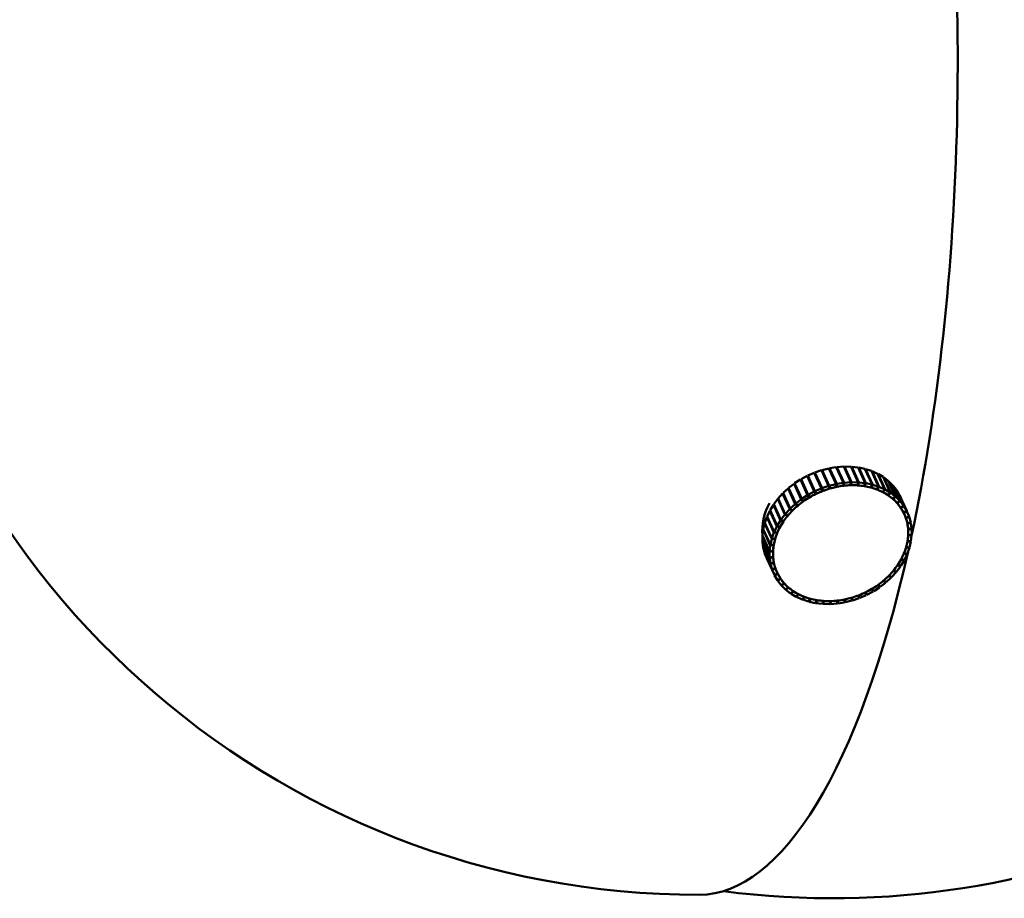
# Model space of a CAD drawing. Header units: millimetres. Extents: x 242 to 3406, y 441 to 2246.
# Tile 10 of 35: x 1279 to 1350, y 735 to 797. Entities that reach past the tile are written whole.
import ezdxf

# ---------------------------------------------------------------- set-up
doc = ezdxf.new("R2010")
doc.units = ezdxf.units.MM
doc.header["$LTSCALE"] = 12
doc.layers.add('Widoczne (ISO)', color=7, linetype='Continuous', lineweight=50)
doc.layers.add('Wymiar (ISO)', color=7, linetype='Continuous', lineweight=18)
doc.styles.add('Tekst notatki (ISO)', font='tahoma.ttf')
doc.dimstyles.new('Domyślne (ISO)', dxfattribs={"dimscale": 12, "dimtxt": 3, "dimasz": 3, "dimexe": 3.175, "dimexo": 0, "dimgap": 0.762, "dimtad": 1, "dimdec": 1, "dimlfac": 0.03937, "dimrnd": 1e-08, "dimzin": 0, "dimdsep": 46, "dimtxsty": 'Tekst notatki (ISO)', "dimblk": 'Filled-1', "dimcen": 0.09, "dimdle": 10, "dimse1": 1, "dimse2": 1, "dimclrd": 256, "dimclre": 256, "dimclrt": 256, "dimadec": 0, "dimazin": 0, "dimtfac": 0.666667, "dimtmove": 0, "dimatfit": 3, "dimfxl": 1, "dimtolj": 1, "dimlwd": 15, "dimlwe": 15, "dimarcsym": 0})

# ---------------------------------------------------------------- blocks, each defined once
blk = doc.blocks.new('Filled-1')
at = {"color": 0}
for p, q in [((0, 0), (-1, 0.25)), ((-1, 0.25), (-1, -0.25)), ((-1, 0), (0, 0)), ((-1, -0.25), (0, 0))]:
    blk.add_line(p, q, dxfattribs=at)
at = {"color": 0, "flags": 128}
blk.add_lwpolyline([(-1, -0.25), (0, 0), (-1, 0.25), (-1, -0.25)], dxfattribs=at)
at = {"color": 0}
blk.add_solid([(-1, -0.25), (0, 0), (-1, 0.25), (-1, -0.25)], dxfattribs=at)
blk = doc.blocks.new('*D9')
at = {"layer": 'Defpoints', "color": 0, "transparency": 16777216}
for p in [(874.846, 1121.447), (1601.495, 1121.447), (1337.495, 734.655)]:
    blk.add_point(p, dxfattribs=at)
at = {"layer": 'Wymiar (ISO)', "lineweight": 15, "transparency": 16777216}
blk.add_line((1601.495, 770.655), (1601.495, 1085.447), dxfattribs=at)
at = {"layer": 'Wymiar (ISO)', "lineweight": 15, "transparency": 16777216, "xscale": 36, "yscale": 36, "zscale": 36}
for p, rotation in [((1601.495, 1121.447), 90), ((1601.495, 734.655), 270)]:
    blk.add_blockref('Filled-1', p, dxfattribs=dict(at, rotation=rotation))
at = {"layer": 'Wymiar (ISO)', "lineweight": 18, "transparency": 16777216, "insert": (1493.957, 840.904), "char_height": 36, "attachment_point": 1, "rotation": 90, "style": 'Tekst notatki (ISO)'}
blk.add_mtext('\\A1;15.2\\P387 mm', dxfattribs=at)
blk = doc.blocks.new('*D10')
at = {"layer": 'Defpoints', "color": 0, "transparency": 16777216}
for p in [(874.846, 1271.447), (1601.495, 1271.447), (1337.495, 734.655)]:
    blk.add_point(p, dxfattribs=at)
at = {"layer": 'Wymiar (ISO)', "lineweight": 15, "transparency": 16777216}
for p, q in [((1601.495, 1271.447), (1601.495, 1499.376)), ((1601.495, 770.655), (1601.495, 1235.447))]:
    blk.add_line(p, q, dxfattribs=at)
at = {"layer": 'Wymiar (ISO)', "lineweight": 15, "transparency": 16777216, "xscale": 36, "yscale": 36, "zscale": 36}
for p, rotation in [((1601.495, 1271.447), 90), ((1601.495, 734.655), 270)]:
    blk.add_blockref('Filled-1', p, dxfattribs=dict(at, rotation=rotation))
at = {"layer": 'Wymiar (ISO)', "lineweight": 18, "transparency": 16777216, "insert": (1494.102, 1316.591), "char_height": 36, "attachment_point": 1, "rotation": 90, "style": 'Tekst notatki (ISO)'}
blk.add_mtext('\\A1;21.1\\P537 mm', dxfattribs=at)
blk = doc.blocks.new('*D11')
at = {"layer": 'Defpoints', "color": 0, "transparency": 16777216}
for p in [(874.846, 1571.447), (1601.495, 1571.447), (1337.495, 734.655)]:
    blk.add_point(p, dxfattribs=at)
at = {"layer": 'Wymiar (ISO)', "lineweight": 15, "transparency": 16777216}
for p, q in [((1601.495, 1571.447), (1601.495, 1800.585)), ((1601.495, 770.655), (1601.495, 1535.447))]:
    blk.add_line(p, q, dxfattribs=at)
at = {"layer": 'Wymiar (ISO)', "lineweight": 15, "transparency": 16777216, "xscale": 36, "yscale": 36, "zscale": 36}
for p, rotation in [((1601.495, 1571.447), 90), ((1601.495, 734.655), 270)]:
    blk.add_blockref('Filled-1', p, dxfattribs=dict(at, rotation=rotation))
at = {"layer": 'Wymiar (ISO)', "lineweight": 18, "transparency": 16777216, "insert": (1493.957, 1616.591), "char_height": 36, "attachment_point": 1, "rotation": 90, "style": 'Tekst notatki (ISO)'}
blk.add_mtext('\\A1;32.9\\P837 mm', dxfattribs=at)
blk = doc.blocks.new('*D12')
at = {"layer": 'Defpoints', "color": 0, "transparency": 16777216}
for p in [(874.846, 2020.947), (1601.495, 2020.947), (1337.495, 734.655)]:
    blk.add_point(p, dxfattribs=at)
at = {"layer": 'Wymiar (ISO)', "lineweight": 15, "transparency": 16777216}
blk.add_line((1601.495, 770.655), (1601.495, 1984.947), dxfattribs=at)
at = {"layer": 'Wymiar (ISO)', "lineweight": 15, "transparency": 16777216, "xscale": 36, "yscale": 36, "zscale": 36}
for p, rotation in [((1601.495, 2020.947), 90), ((1601.495, 734.655), 270)]:
    blk.add_blockref('Filled-1', p, dxfattribs=dict(at, rotation=rotation))
at = {"layer": 'Wymiar (ISO)', "lineweight": 18, "transparency": 16777216, "insert": (1493.981, 1919.533), "char_height": 36, "attachment_point": 1, "rotation": 90, "style": 'Tekst notatki (ISO)'}
blk.add_mtext('\\A1;50.6\\P1286 mm', dxfattribs=at)

msp = doc.modelspace()

# ---------------------------------------------------------------- linework, layer by layer
at = {"layer": 'Widoczne (ISO)'}
for p, q in [((1336.19, 765.067), (1335.732, 764.868)), ((1336.702, 763.946), (1336.19, 765.067)), ((1336.709, 765.245), (1336.237, 765.085)), ((1336.237, 765.085), (1336.749, 763.964)), ((1336.289, 764.894), (1336.237, 765.085)), ((1337.221, 764.124), (1336.709, 765.245)), ((1337.237, 765.379), (1336.757, 765.259)), ((1336.757, 765.259), (1337.269, 764.138)), ((1336.78, 765.09), (1336.757, 765.259)), ((1337.749, 764.258), (1337.237, 765.379)), ((1337.769, 765.466), (1337.286, 765.389)), ((1337.286, 765.389), (1337.797, 764.268)), ((1337.287, 765.27), (1337.286, 765.389)), ((1338.281, 764.345), (1337.769, 765.466)), ((1337.807, 765.382), (1337.818, 765.472)), ((1338.299, 765.506), (1337.818, 765.472)), ((1337.818, 765.472), (1338.329, 764.35)), ((1338.81, 764.385), (1338.299, 765.506)), ((1338.33, 765.437), (1338.347, 765.507)), ((1338.347, 765.507), (1338.858, 764.386)), ((1338.82, 765.499), (1338.347, 765.507)), ((1339.332, 764.377), (1338.82, 765.499)), ((1338.847, 765.439), (1338.867, 765.495)), ((1338.867, 765.495), (1339.379, 764.374)), ((1339.328, 765.443), (1338.867, 765.495)), ((1339.84, 764.322), (1339.328, 765.443)), ((1339.352, 765.391), (1339.373, 765.436)), ((1339.373, 765.436), (1339.885, 764.315)), ((1339.817, 765.341), (1339.373, 765.436)), ((1340.328, 764.22), (1339.817, 765.341)), ((1339.838, 765.294), (1339.86, 765.33)), ((1339.86, 765.33), (1340.372, 764.208)), ((1340.28, 765.193), (1339.86, 765.33)), ((1340.792, 764.072), (1340.28, 765.193)), ((1340.3, 765.15), (1340.321, 765.177)), ((1340.321, 765.177), (1340.833, 764.056)), ((1340.715, 765.001), (1340.321, 765.177)), ((1341.226, 763.88), (1340.715, 765.001)), ((1340.733, 764.96), (1340.753, 764.981)), ((1340.753, 764.981), (1341.264, 763.86)), ((1341.114, 764.767), (1340.753, 764.981)), ((1334.746, 764.285), (1334.357, 763.984)), ((1334.844, 764.189), (1334.746, 764.285)), ((1335.258, 763.164), (1334.746, 764.285)), ((1335.203, 764.584), (1334.787, 764.314)), ((1334.787, 764.314), (1335.299, 763.193)), ((1335.326, 764.428), (1335.203, 764.584)), ((1335.715, 763.463), (1335.203, 764.584)), ((1335.687, 764.846), (1335.247, 764.61)), ((1335.247, 764.61), (1335.758, 763.489)), ((1335.838, 763.306), (1335.326, 764.428)), ((1335.787, 764.676), (1335.687, 764.846)), ((1336.198, 763.725), (1335.687, 764.846)), ((1335.732, 764.868), (1336.244, 763.747)), ((1335.808, 764.686), (1335.732, 764.868)), ((1336.298, 763.555), (1335.787, 764.676)), ((1335.808, 764.686), (1336.32, 763.565)), ((1336.289, 764.894), (1336.801, 763.773)), ((1337.269, 764.138), (1337.749, 764.258)), ((1337.776, 764.059), (1337.749, 764.258)), ((1337.797, 764.268), (1338.281, 764.345)), ((1337.799, 764.064), (1337.797, 764.268)), ((1338.283, 764.141), (1338.281, 764.345)), ((1338.306, 764.144), (1338.329, 764.35)), ((1338.329, 764.35), (1338.81, 764.385)), ((1338.787, 764.179), (1338.81, 764.385)), ((1338.81, 764.179), (1338.858, 764.386)), ((1338.858, 764.386), (1339.332, 764.377)), ((1339.284, 764.17), (1339.332, 764.377)), ((1339.306, 764.169), (1339.379, 764.374)), ((1339.379, 764.374), (1339.84, 764.322)), ((1339.767, 764.117), (1339.84, 764.322)), ((1339.789, 764.113), (1339.885, 764.315)), ((1339.885, 764.315), (1340.328, 764.22)), ((1341.626, 763.645), (1341.114, 764.767)), ((1341.132, 764.728), (1341.149, 764.743)), ((1341.149, 764.743), (1341.661, 763.622)), ((1341.475, 764.493), (1341.149, 764.743)), ((1341.987, 763.371), (1341.475, 764.493)), ((1341.492, 764.455), (1341.506, 764.466)), ((1341.506, 764.466), (1342.018, 763.345)), ((1341.793, 764.182), (1341.506, 764.466)), ((1333.929, 763.588), (1333.609, 763.234)), ((1333.997, 763.547), (1333.929, 763.588)), ((1334.441, 762.467), (1333.929, 763.588)), ((1334.32, 763.952), (1333.963, 763.622)), ((1333.963, 763.622), (1334.475, 762.501)), ((1334.4, 763.89), (1334.32, 763.952)), ((1334.832, 762.831), (1334.32, 763.952)), ((1334.357, 763.984), (1334.869, 762.862)), ((1335.758, 763.489), (1336.198, 763.725)), ((1336.078, 763.437), (1336.298, 763.555)), ((1336.298, 763.555), (1336.198, 763.725)), ((1336.244, 763.747), (1336.702, 763.946)), ((1336.32, 763.565), (1336.244, 763.747)), ((1336.32, 763.565), (1336.549, 763.665)), ((1336.549, 763.665), (1336.779, 763.764)), ((1336.779, 763.764), (1336.702, 763.946)), ((1336.749, 763.964), (1337.221, 764.124)), ((1336.801, 763.773), (1336.749, 763.964)), ((1336.801, 763.773), (1337.037, 763.853)), ((1337.037, 763.853), (1337.273, 763.933)), ((1337.273, 763.933), (1337.221, 764.124)), ((1337.234, 764.075), (1337.296, 763.94)), ((1337.296, 763.94), (1337.269, 764.138)), ((1337.296, 763.94), (1337.536, 764)), ((1337.536, 764), (1337.776, 764.059)), ((1337.765, 764.139), (1337.799, 764.064)), ((1337.799, 764.064), (1338.041, 764.103)), ((1338.041, 764.103), (1338.283, 764.141)), ((1338.282, 764.196), (1338.306, 764.144)), ((1338.306, 764.144), (1338.546, 764.161)), ((1338.546, 764.161), (1338.787, 764.179)), ((1338.792, 764.219), (1338.81, 764.179)), ((1338.81, 764.179), (1339.047, 764.175)), ((1339.047, 764.175), (1339.284, 764.17)), ((1339.291, 764.202), (1339.306, 764.169)), ((1339.306, 764.169), (1339.536, 764.143)), ((1339.536, 764.143), (1339.767, 764.117)), ((1339.776, 764.142), (1339.789, 764.113)), ((1339.789, 764.113), (1340.01, 764.066)), ((1340.01, 764.066), (1340.232, 764.018)), ((1340.232, 764.018), (1340.328, 764.22)), ((1340.241, 764.038), (1340.253, 764.013)), ((1340.253, 764.013), (1340.372, 764.208)), ((1340.253, 764.013), (1340.463, 763.945)), ((1340.372, 764.208), (1340.792, 764.072)), ((1340.463, 763.945), (1340.673, 763.876)), ((1340.673, 763.876), (1340.792, 764.072)), ((1340.682, 763.892), (1340.693, 763.869)), ((1340.693, 763.869), (1340.833, 764.056)), ((1340.693, 763.869), (1340.889, 763.781)), ((1340.833, 764.056), (1341.226, 763.88)), ((1340.889, 763.781), (1341.086, 763.692)), ((1341.086, 763.692), (1341.226, 763.88)), ((1341.094, 763.704), (1341.104, 763.683)), ((1341.104, 763.683), (1341.264, 763.86)), ((1341.104, 763.683), (1341.285, 763.576)), ((1341.264, 763.86), (1341.626, 763.645)), ((1341.285, 763.576), (1341.466, 763.468)), ((1341.466, 763.468), (1341.626, 763.645)), ((1341.482, 763.457), (1341.661, 763.622)), ((1341.661, 763.622), (1341.987, 763.371)), ((1342.305, 763.061), (1341.793, 764.182)), ((1341.81, 764.146), (1341.82, 764.152)), ((1341.82, 764.152), (1342.331, 763.031)), ((1342.065, 763.839), (1341.82, 764.152)), ((1342.576, 762.717), (1342.065, 763.839)), ((1342.081, 763.803), (1342.087, 763.806)), ((1342.087, 763.806), (1342.599, 762.684)), ((1342.287, 763.466), (1342.087, 763.806)), ((1333.578, 763.197), (1333.297, 762.823)), ((1333.637, 763.171), (1333.578, 763.197)), ((1334.09, 762.076), (1333.578, 763.197)), ((1333.609, 763.234), (1334.12, 762.113)), ((1334.869, 762.862), (1335.258, 763.164)), ((1335.013, 762.721), (1334.869, 762.862)), ((1335.013, 762.721), (1335.207, 762.871)), ((1335.207, 762.871), (1335.402, 763.022)), ((1335.402, 763.022), (1335.258, 763.164)), ((1335.299, 763.193), (1335.715, 763.463)), ((1335.421, 763.036), (1335.299, 763.193)), ((1335.402, 763.022), (1335.359, 763.115)), ((1335.421, 763.036), (1335.629, 763.171)), ((1335.629, 763.171), (1335.838, 763.306)), ((1335.838, 763.306), (1335.715, 763.463)), ((1335.858, 763.319), (1335.758, 763.489)), ((1335.858, 763.319), (1336.078, 763.437)), ((1341.473, 763.477), (1341.482, 763.457)), ((1341.482, 763.457), (1341.645, 763.332)), ((1341.645, 763.332), (1341.808, 763.207)), ((1341.808, 763.207), (1341.987, 763.371)), ((1341.815, 763.212), (1341.823, 763.194)), ((1341.823, 763.194), (1342.018, 763.345)), ((1341.823, 763.194), (1341.967, 763.052)), ((1341.967, 763.052), (1342.11, 762.91)), ((1342.018, 763.345), (1342.305, 763.061)), ((1342.11, 762.91), (1342.305, 763.061)), ((1342.115, 762.914), (1342.123, 762.896)), ((1342.123, 762.896), (1342.331, 763.031)), ((1342.123, 762.896), (1342.246, 762.739)), ((1342.799, 762.344), (1342.287, 763.466)), ((1342.303, 763.43), (1342.305, 763.43)), ((1342.305, 763.43), (1342.816, 762.309)), ((1342.331, 763.031), (1342.576, 762.717)), ((1333.011, 762.353), (1332.818, 761.95)), ((1333.055, 762.344), (1333.011, 762.353)), ((1333.523, 761.232), (1333.011, 762.353)), ((1333.271, 762.784), (1333.033, 762.393)), ((1333.033, 762.393), (1333.544, 761.272)), ((1333.322, 762.768), (1333.271, 762.784)), ((1333.783, 761.663), (1333.271, 762.784)), ((1333.297, 762.823), (1333.809, 761.701)), ((1334.12, 762.113), (1334.441, 762.467)), ((1334.301, 762.005), (1334.461, 762.182)), ((1334.622, 762.359), (1334.441, 762.467)), ((1334.461, 762.182), (1334.622, 762.359)), ((1334.475, 762.501), (1334.832, 762.831)), ((1334.638, 762.376), (1334.475, 762.501)), ((1334.622, 762.359), (1334.601, 762.404)), ((1334.638, 762.376), (1334.816, 762.541)), ((1334.816, 762.541), (1334.995, 762.705)), ((1334.995, 762.705), (1334.832, 762.831)), ((1334.995, 762.705), (1334.967, 762.765)), ((1342.246, 762.739), (1342.368, 762.582)), ((1342.368, 762.582), (1342.576, 762.717)), ((1342.371, 762.584), (1342.379, 762.566)), ((1342.379, 762.566), (1342.599, 762.684)), ((1342.379, 762.566), (1342.479, 762.396)), ((1342.479, 762.396), (1342.579, 762.226)), ((1342.627, 762.111), (1342.56, 762.258)), ((1342.579, 762.226), (1342.799, 762.344)), ((1342.579, 762.227), (1342.587, 762.209)), ((1342.587, 762.209), (1342.816, 762.309)), ((1342.587, 762.209), (1342.664, 762.028)), ((1342.599, 762.684), (1342.799, 762.344)), ((1342.816, 762.309), (1342.969, 761.946)), ((1332.643, 761.457), (1332.546, 761.043)), ((1332.674, 761.457), (1332.643, 761.457)), ((1333.154, 760.336), (1332.643, 761.457)), ((1332.801, 761.909), (1332.655, 761.499)), ((1332.655, 761.499), (1333.167, 760.377)), ((1332.838, 761.905), (1332.801, 761.909)), ((1333.313, 760.788), (1332.801, 761.909)), ((1332.818, 761.95), (1333.33, 760.829)), ((1333.544, 761.272), (1333.783, 761.663)), ((1333.993, 761.595), (1333.783, 761.663)), ((1333.809, 761.701), (1334.09, 762.076)), ((1334.006, 761.613), (1333.809, 761.701)), ((1333.874, 761.399), (1333.993, 761.595)), ((1333.993, 761.595), (1333.979, 761.625)), ((1334.006, 761.613), (1334.146, 761.8)), ((1334.287, 761.988), (1334.09, 762.076)), ((1334.301, 762.005), (1334.12, 762.113)), ((1334.146, 761.8), (1334.287, 761.988)), ((1334.287, 761.988), (1334.27, 762.024)), ((1342.664, 762.028), (1342.74, 761.846)), ((1342.74, 761.846), (1342.708, 761.917)), ((1342.717, 761.894), (1342.746, 761.829)), ((1342.74, 761.846), (1342.969, 761.946)), ((1342.746, 761.829), (1342.982, 761.909)), ((1342.746, 761.829), (1342.798, 761.638)), ((1342.798, 761.638), (1342.85, 761.447)), ((1342.85, 761.447), (1342.839, 761.473)), ((1342.843, 761.453), (1342.854, 761.428)), ((1342.85, 761.447), (1343.086, 761.527)), ((1342.854, 761.428), (1343.094, 761.488)), ((1342.966, 761.945), (1342.982, 761.909)), ((1342.982, 761.909), (1343.086, 761.527)), ((1343.078, 761.524), (1343.094, 761.488)), ((1343.094, 761.488), (1343.149, 761.091)), ((1332.539, 761.002), (1332.492, 760.589)), ((1332.564, 761.004), (1332.539, 761.002)), ((1333.05, 759.88), (1332.539, 761.002)), ((1332.546, 761.043), (1333.058, 759.922)), ((1333.167, 760.377), (1333.313, 760.788)), ((1333.543, 760.762), (1333.313, 760.788)), ((1333.33, 760.829), (1333.523, 761.232)), ((1333.551, 760.782), (1333.33, 760.829)), ((1333.47, 760.557), (1333.543, 760.762)), ((1333.744, 761.185), (1333.523, 761.232)), ((1333.543, 760.762), (1333.532, 760.786)), ((1333.755, 761.204), (1333.544, 761.272)), ((1333.551, 760.782), (1333.648, 760.983)), ((1333.648, 760.983), (1333.744, 761.185)), ((1333.744, 761.185), (1333.732, 761.211)), ((1333.755, 761.204), (1333.874, 761.399)), ((1342.854, 761.428), (1342.881, 761.23)), ((1342.881, 761.23), (1342.909, 761.032)), ((1342.909, 761.032), (1342.901, 761.048)), ((1342.903, 761.028), (1342.91, 761.012)), ((1342.909, 761.032), (1343.149, 761.091)), ((1342.91, 761.012), (1343.152, 761.051)), ((1342.91, 761.012), (1342.912, 760.809)), ((1342.912, 760.809), (1342.914, 760.606)), ((1343.135, 761.088), (1343.152, 761.051)), ((1343.152, 761.051), (1343.155, 760.644)), ((1332.509, 760.551), (1332.49, 760.548)), ((1332.49, 760.548), (1332.493, 760.141)), ((1333.001, 759.427), (1332.49, 760.548)), ((1332.492, 760.589), (1333.004, 759.468)), ((1332.493, 760.141), (1333.005, 759.02)), ((1332.51, 760.104), (1332.496, 760.101)), ((1332.496, 760.101), (1332.551, 759.704)), ((1333.008, 758.98), (1332.496, 760.101)), ((1333.058, 759.922), (1333.154, 760.336)), ((1333.391, 760.332), (1333.154, 760.336)), ((1333.397, 760.351), (1333.167, 760.377)), ((1333.294, 759.918), (1333.343, 760.125)), ((1333.343, 760.125), (1333.391, 760.332)), ((1333.391, 760.332), (1333.381, 760.353)), ((1333.397, 760.351), (1333.47, 760.557)), ((1342.862, 760.153), (1342.814, 759.946)), ((1342.858, 760.163), (1342.862, 760.153)), ((1342.866, 760.173), (1342.861, 760.183)), ((1342.862, 760.153), (1343.099, 760.149)), ((1342.889, 760.38), (1342.866, 760.173)), ((1342.866, 760.173), (1343.106, 760.19)), ((1342.913, 760.586), (1342.889, 760.38)), ((1342.907, 760.598), (1342.913, 760.586)), ((1342.914, 760.606), (1342.908, 760.617)), ((1342.913, 760.586), (1343.153, 760.603)), ((1342.914, 760.606), (1343.155, 760.644)), ((1343.099, 760.149), (1343.002, 759.735)), ((1343.081, 760.189), (1343.099, 760.149)), ((1343.153, 760.603), (1343.106, 760.19)), ((1343.136, 760.641), (1343.153, 760.603)), ((1332.551, 759.704), (1333.062, 758.583)), ((1332.567, 759.668), (1332.559, 759.665)), ((1332.559, 759.665), (1332.663, 759.284)), ((1333.07, 758.544), (1332.559, 759.665)), ((1333.243, 759.465), (1333.001, 759.427)), ((1333.005, 759.02), (1333.001, 759.427)), ((1333.004, 759.468), (1333.05, 759.88)), ((1333.244, 759.485), (1333.004, 759.468)), ((1333.291, 759.898), (1333.05, 759.88)), ((1333.294, 759.918), (1333.058, 759.922)), ((1333.243, 759.465), (1333.234, 759.484)), ((1333.245, 759.262), (1333.243, 759.465)), ((1333.244, 759.485), (1333.268, 759.691)), ((1333.268, 759.691), (1333.291, 759.898)), ((1333.291, 759.898), (1333.282, 759.918)), ((1342.687, 759.514), (1342.614, 759.309)), ((1342.76, 759.72), (1342.687, 759.514)), ((1342.756, 759.727), (1342.76, 759.72)), ((1342.76, 759.72), (1342.99, 759.693)), ((1342.766, 759.739), (1342.762, 759.747)), ((1342.814, 759.946), (1342.766, 759.739)), ((1342.766, 759.739), (1343.002, 759.735)), ((1342.99, 759.693), (1342.844, 759.283)), ((1342.971, 759.736), (1342.99, 759.693)), ((1332.663, 759.284), (1333.174, 758.162)), ((1332.679, 759.248), (1332.676, 759.246)), ((1332.676, 759.246), (1332.829, 758.883)), ((1333.187, 758.125), (1332.676, 759.246)), ((1332.829, 758.883), (1333.34, 757.762)), ((1333.247, 759.059), (1333.005, 759.02)), ((1333.248, 759.039), (1333.008, 758.98)), ((1333.062, 758.583), (1333.008, 758.98)), ((1333.302, 758.643), (1333.062, 758.583)), ((1333.306, 758.624), (1333.07, 758.544)), ((1333.248, 759.039), (1333.24, 759.058)), ((1333.247, 759.059), (1333.245, 759.262)), ((1333.275, 758.841), (1333.248, 759.039)), ((1333.302, 758.643), (1333.275, 758.841)), ((1333.306, 758.624), (1333.298, 758.642)), ((1333.358, 758.433), (1333.306, 758.624)), ((1342.283, 758.672), (1342.164, 758.476)), ((1342.402, 758.867), (1342.283, 758.672)), ((1342.612, 758.799), (1342.374, 758.408)), ((1342.399, 758.873), (1342.402, 758.867)), ((1342.402, 758.867), (1342.612, 758.799)), ((1342.413, 758.886), (1342.41, 758.892)), ((1342.509, 759.088), (1342.413, 758.886)), ((1342.413, 758.886), (1342.634, 758.839)), ((1342.606, 759.289), (1342.509, 759.088)), ((1342.59, 758.848), (1342.612, 758.799)), ((1342.603, 759.296), (1342.606, 759.289)), ((1342.606, 759.289), (1342.827, 759.242)), ((1342.614, 759.309), (1342.611, 759.316)), ((1342.614, 759.309), (1342.844, 759.283)), ((1342.827, 759.242), (1342.634, 758.839)), ((1342.807, 759.287), (1342.827, 759.242)), ((1333.174, 758.162), (1333.07, 758.544)), ((1333.41, 758.242), (1333.174, 758.162)), ((1333.417, 758.224), (1333.187, 758.125)), ((1333.34, 757.762), (1333.187, 758.125)), ((1333.41, 758.242), (1333.358, 758.433)), ((1333.417, 758.224), (1333.409, 758.242)), ((1333.493, 758.043), (1333.417, 758.224)), ((1333.57, 757.861), (1333.493, 758.043)), ((1333.53, 757.959), (1333.511, 758.001)), ((1341.856, 758.066), (1341.695, 757.889)), ((1342.036, 757.958), (1341.716, 757.604)), ((1341.853, 758.071), (1341.856, 758.066)), ((1341.856, 758.066), (1342.036, 757.958)), ((1341.87, 758.083), (1341.868, 758.088)), ((1342.011, 758.27), (1341.87, 758.083)), ((1341.87, 758.083), (1342.067, 757.995)), ((1342.008, 758.021), (1342.036, 757.958)), ((1342.151, 758.458), (1342.011, 758.27)), ((1342.348, 758.369), (1342.067, 757.995)), ((1342.149, 758.463), (1342.151, 758.458)), ((1342.151, 758.458), (1342.348, 758.369)), ((1342.164, 758.476), (1342.161, 758.482)), ((1342.164, 758.476), (1342.374, 758.408)), ((1342.323, 758.425), (1342.348, 758.369)), ((1333.57, 757.861), (1333.34, 757.762)), ((1333.358, 757.727), (1333.342, 757.762)), ((1333.578, 757.845), (1333.358, 757.727)), ((1333.558, 757.386), (1333.358, 757.727)), ((1333.778, 757.504), (1333.558, 757.386)), ((1333.578, 757.845), (1333.56, 757.883)), ((1333.58, 757.354), (1333.564, 757.39)), ((1333.678, 757.674), (1333.578, 757.845)), ((1333.789, 757.489), (1333.58, 757.354)), ((1333.825, 757.04), (1333.58, 757.354)), ((1333.778, 757.504), (1333.678, 757.674)), ((1333.762, 757.54), (1333.778, 757.504)), ((1333.789, 757.489), (1333.773, 757.523)), ((1333.911, 757.332), (1333.789, 757.489)), ((1334.034, 757.175), (1333.911, 757.332)), ((1341.144, 757.35), (1340.95, 757.199)), ((1341.142, 757.355), (1341.144, 757.35)), ((1341.144, 757.35), (1341.288, 757.209)), ((1341.162, 757.366), (1341.16, 757.37)), ((1341.34, 757.53), (1341.162, 757.366)), ((1341.162, 757.366), (1341.325, 757.24)), ((1341.245, 757.302), (1341.288, 757.209)), ((1341.682, 757.57), (1341.325, 757.24)), ((1341.519, 757.695), (1341.34, 757.53)), ((1341.516, 757.7), (1341.519, 757.695)), ((1341.519, 757.695), (1341.682, 757.57)), ((1341.535, 757.712), (1341.533, 757.717)), ((1341.695, 757.889), (1341.535, 757.712)), ((1341.535, 757.712), (1341.716, 757.604)), ((1341.648, 757.645), (1341.682, 757.57)), ((1334.034, 757.175), (1333.825, 757.04)), ((1333.852, 757.01), (1333.835, 757.046)), ((1334.046, 757.161), (1333.852, 757.01)), ((1334.139, 756.726), (1333.852, 757.01)), ((1334.025, 757.194), (1334.034, 757.175)), ((1334.046, 757.161), (1334.038, 757.18)), ((1334.19, 757.019), (1334.046, 757.161)), ((1334.334, 756.877), (1334.139, 756.726)), ((1334.17, 756.699), (1334.153, 756.737)), ((1334.348, 756.864), (1334.17, 756.699)), ((1334.496, 756.449), (1334.17, 756.699)), ((1334.334, 756.877), (1334.19, 757.019)), ((1334.327, 756.891), (1334.334, 756.877)), ((1334.348, 756.864), (1334.342, 756.878)), ((1334.511, 756.739), (1334.348, 756.864)), ((1334.675, 756.614), (1334.496, 756.449)), ((1334.675, 756.614), (1334.511, 756.739)), ((1334.691, 756.603), (1334.531, 756.426)), ((1334.67, 756.624), (1334.675, 756.614)), ((1334.691, 756.603), (1334.686, 756.613)), ((1334.872, 756.495), (1334.691, 756.603)), ((1339.858, 756.516), (1339.856, 756.521)), ((1340.078, 756.634), (1339.858, 756.516)), ((1339.858, 756.516), (1339.958, 756.346)), ((1340.398, 756.582), (1339.958, 756.346)), ((1340.298, 756.752), (1340.078, 756.634)), ((1340.296, 756.757), (1340.298, 756.752)), ((1340.298, 756.752), (1340.398, 756.582)), ((1340.314, 756.767), (1340.398, 756.582)), ((1340.319, 756.765), (1340.317, 756.769)), ((1340.527, 756.9), (1340.319, 756.765)), ((1340.319, 756.765), (1340.442, 756.608)), ((1340.858, 756.878), (1340.442, 756.608)), ((1340.736, 757.035), (1340.527, 756.9)), ((1340.734, 757.039), (1340.736, 757.035)), ((1340.736, 757.035), (1340.858, 756.878)), ((1340.755, 757.049), (1340.753, 757.053)), ((1340.95, 757.199), (1340.755, 757.049)), ((1340.755, 757.049), (1340.899, 756.907)), ((1340.801, 757.003), (1340.858, 756.878)), ((1341.288, 757.209), (1340.899, 756.907)), ((1334.531, 756.426), (1334.513, 756.465)), ((1334.893, 756.211), (1334.531, 756.426)), ((1335.053, 756.388), (1334.872, 756.495)), ((1335.053, 756.388), (1334.893, 756.211)), ((1334.93, 756.191), (1334.912, 756.232)), ((1335.071, 756.378), (1334.93, 756.191)), ((1335.324, 756.015), (1334.93, 756.191)), ((1335.049, 756.396), (1335.053, 756.388)), ((1335.071, 756.378), (1335.067, 756.387)), ((1335.268, 756.29), (1335.071, 756.378)), ((1335.464, 756.202), (1335.268, 756.29)), ((1335.464, 756.202), (1335.324, 756.015)), ((1335.365, 755.999), (1335.345, 756.043)), ((1335.484, 756.194), (1335.365, 755.999)), ((1335.785, 755.863), (1335.365, 755.999)), ((1335.461, 756.209), (1335.464, 756.202)), ((1335.484, 756.194), (1335.48, 756.202)), ((1335.694, 756.126), (1335.484, 756.194)), ((1335.904, 756.058), (1335.694, 756.126)), ((1335.904, 756.058), (1335.785, 755.863)), ((1335.828, 755.851), (1335.807, 755.898)), ((1335.925, 756.052), (1335.828, 755.851)), ((1336.272, 755.756), (1335.828, 755.851)), ((1335.901, 756.065), (1335.904, 756.058)), ((1335.925, 756.052), (1335.922, 756.059)), ((1336.147, 756.005), (1335.925, 756.052)), ((1336.368, 755.958), (1336.147, 756.005)), ((1336.368, 755.958), (1336.272, 755.756)), ((1336.39, 755.954), (1336.317, 755.749)), ((1336.365, 755.964), (1336.368, 755.958)), ((1336.39, 755.954), (1336.387, 755.96)), ((1336.62, 755.928), (1336.39, 755.954)), ((1336.851, 755.902), (1336.62, 755.928)), ((1336.851, 755.902), (1336.778, 755.697)), ((1336.873, 755.901), (1336.825, 755.694)), ((1336.848, 755.907), (1336.851, 755.902)), ((1336.873, 755.901), (1336.871, 755.906)), ((1337.11, 755.896), (1336.873, 755.901)), ((1337.347, 755.892), (1337.11, 755.896)), ((1337.347, 755.892), (1337.298, 755.685)), ((1337.344, 755.897), (1337.347, 755.892)), ((1337.37, 755.892), (1337.346, 755.686)), ((1337.37, 755.892), (1337.367, 755.897)), ((1337.61, 755.909), (1337.37, 755.892)), ((1337.851, 755.927), (1337.61, 755.909)), ((1337.851, 755.927), (1337.827, 755.72)), ((1337.876, 755.726), (1337.838, 755.81)), ((1337.849, 755.932), (1337.851, 755.927)), ((1337.874, 755.929), (1337.872, 755.934)), ((1338.116, 755.968), (1337.874, 755.929)), ((1337.874, 755.929), (1337.876, 755.726)), ((1338.357, 756.007), (1338.116, 755.968)), ((1338.355, 756.011), (1338.357, 756.007)), ((1338.357, 756.007), (1338.359, 755.803)), ((1338.408, 755.813), (1338.358, 755.922)), ((1338.381, 756.011), (1338.378, 756.016)), ((1338.621, 756.071), (1338.381, 756.011)), ((1338.381, 756.011), (1338.408, 755.813)), ((1338.888, 755.933), (1338.408, 755.813)), ((1338.861, 756.131), (1338.621, 756.071)), ((1338.859, 756.135), (1338.861, 756.131)), ((1338.861, 756.131), (1338.888, 755.933)), ((1338.936, 755.947), (1338.865, 756.103)), ((1338.884, 756.138), (1338.882, 756.142)), ((1339.12, 756.218), (1338.884, 756.138)), ((1338.884, 756.138), (1338.936, 755.947)), ((1339.408, 756.107), (1338.936, 755.947)), ((1339.356, 756.298), (1339.12, 756.218)), ((1339.354, 756.302), (1339.356, 756.298)), ((1339.356, 756.298), (1339.408, 756.107)), ((1339.455, 756.125), (1339.371, 756.309)), ((1339.378, 756.307), (1339.376, 756.311)), ((1339.608, 756.406), (1339.378, 756.307)), ((1339.378, 756.307), (1339.455, 756.125)), ((1339.913, 756.324), (1339.455, 756.125)), ((1339.837, 756.506), (1339.608, 756.406)), ((1339.835, 756.51), (1339.837, 756.506)), ((1339.837, 756.506), (1339.913, 756.324)), ((1336.317, 755.749), (1336.293, 755.801)), ((1336.778, 755.697), (1336.317, 755.749)), ((1336.825, 755.694), (1336.798, 755.753)), ((1337.298, 755.685), (1336.825, 755.694)), ((1337.346, 755.686), (1337.315, 755.755)), ((1337.827, 755.72), (1337.346, 755.686)), ((1338.359, 755.803), (1337.876, 755.726))]:
    msp.add_line(p, q, dxfattribs=at)
for centre, radius, start, end in [((1337.495, 794.655), 60, 262.53529, 97.46471), ((1327.984, 794.655), 59.75, 186.24537, 270)]:
    msp.add_arc(centre, radius, start, end, dxfattribs=at)
for centre, major_axis, ratio, start_param, end_param in [((1327.984, 794.655), (0, 59.75), 0.309017, 4.105472, 6.235881), ((1337.567, 761.157), (4.549, 2.076), 0.787526, 1.706586, 1.707285), ((1337.567, 761.157), (4.549, 2.076), 0.787526, 1.597624, 1.602433), ((1337.567, 761.157), (4.549, 2.076), 0.787526, 1.492774, 1.496421), ((1338.078, 760.035), (4.549, 2.076), 0.787526, 1.547633, 1.652352), ((1338.078, 760.035), (4.549, 2.076), 0.787526, 1.442913, 1.547633), ((1338.078, 760.035), (4.549, 2.076), 0.787526, 1.338193, 1.442913), ((1338.078, 760.035), (4.549, 2.076), 0.787526, 1.233473, 1.338193), ((1338.078, 760.035), (4.549, 2.076), 0.787526, 1.128753, 1.233473), ((1338.078, 760.035), (4.549, 2.076), 0.787526, 1.024034, 1.128753), ((1338.078, 760.035), (4.549, 2.076), 0.787526, 0.919314, 1.024034), ((1338.078, 760.035), (4.549, 2.076), 0.787526, 0.814594, 0.919314), ((1338.078, 760.035), (4.549, 2.076), 0.787526, 0.709874, 0.814594), ((1338.078, 760.035), (4.549, 2.076), 0.787526, 0.605155, 0.709874), ((1338.078, 760.035), (4.549, 2.076), 0.787526, 0.500435, 0.605155), ((1338.078, 760.035), (4.549, 2.076), 0.787526, 0.395715, 0.500435), ((1337.311, 761.717), (-4.549, -2.076), 0.787526, 5.468257, 6.025541), ((1338.078, 760.035), (4.549, 2.076), 0.787526, 1.861792, 1.966512), ((1338.078, 760.035), (4.549, 2.076), 0.787526, 1.757072, 1.861792), ((1338.078, 760.035), (4.549, 2.076), 0.787526, 1.652352, 1.757072), ((1338.078, 760.035), (4.549, 2.076), 0.787526, 0.290995, 0.395715), ((1338.078, 760.035), (4.549, 2.076), 0.787526, 0.186276, 0.290995), ((1338.078, 760.035), (4.549, 2.076), 0.787526, 2.071231, 2.175951), ((1338.078, 760.035), (4.549, 2.076), 0.787526, 1.966512, 2.071231), ((1338.078, 760.035), (4.549, 2.076), 0.787526, 0.081556, 0.186276), ((1338.078, 760.035), (4.549, 2.076), 0.787526, 6.260021, 6.364741), ((1338.078, 760.035), (4.549, 2.076), 0.787526, 2.175951, 2.280671), ((1338.078, 760.035), (4.549, 2.076), 0.787526, 6.155302, 6.260021), ((1338.078, 760.035), (4.549, 2.076), 0.787526, 6.050582, 6.155302), ((1338.078, 760.035), (4.549, 2.076), 0.787526, 2.385391, 2.49011), ((1338.078, 760.035), (4.549, 2.076), 0.787526, 2.280671, 2.385391), ((1338.078, 760.035), (4.549, 2.076), 0.787526, 5.945862, 6.050582), ((1338.078, 760.035), (4.549, 2.076), 0.787526, 5.841142, 5.945862), ((1337.311, 761.717), (-4.549, -2.076), 0.787526, 6.039532, 6.043709), ((1338.078, 760.035), (4.549, 2.076), 0.787526, 2.59483, 2.69955), ((1338.078, 760.035), (4.549, 2.076), 0.787526, 2.49011, 2.59483), ((1338.078, 760.035), (-4.549, -2.076), 0.787526, 2.59483, 2.69955), ((1327.984, 794.655), (0, -59.75), 0.309017, 0, 0.940491), ((1338.078, 760.035), (-4.549, -2.076), 0.787526, 5.841142, 5.945862), ((1338.078, 760.035), (-4.549, -2.076), 0.787526, 2.385391, 2.49011), ((1338.078, 760.035), (-4.549, -2.076), 0.787526, 2.49011, 2.59483), ((1338.078, 760.035), (-4.549, -2.076), 0.787526, 5.945862, 6.050582), ((1338.078, 760.035), (-4.549, -2.076), 0.787526, 6.050582, 6.155302), ((1338.078, 760.035), (-4.549, -2.076), 0.787526, 2.175951, 2.280671), ((1338.078, 760.035), (-4.549, -2.076), 0.787526, 2.280671, 2.385391), ((1338.078, 760.035), (-4.549, -2.076), 0.787526, 6.155302, 6.260021), ((1338.078, 760.035), (-4.549, -2.076), 0.787526, 6.260021, 6.364741), ((1338.078, 760.035), (-4.549, -2.076), 0.787526, 2.071231, 2.175951), ((1338.078, 760.035), (-4.549, -2.076), 0.787526, 0.081556, 0.186276), ((1338.078, 760.035), (-4.549, -2.076), 0.787526, 0.186276, 0.290995), ((1338.078, 760.035), (-4.549, -2.076), 0.787526, 1.861792, 1.966512), ((1338.078, 760.035), (-4.549, -2.076), 0.787526, 1.966512, 2.071231), ((1338.078, 760.035), (-4.549, -2.076), 0.787526, 0.290995, 0.395715), ((1338.078, 760.035), (-4.549, -2.076), 0.787526, 0.395715, 0.500435), ((1338.078, 760.035), (-4.549, -2.076), 0.787526, 1.547633, 1.652352), ((1338.078, 760.035), (-4.549, -2.076), 0.787526, 1.652352, 1.757072), ((1338.078, 760.035), (-4.549, -2.076), 0.787526, 1.757072, 1.861792), ((1338.078, 760.035), (-4.549, -2.076), 0.787526, 0.500435, 0.605155), ((1338.078, 760.035), (-4.549, -2.076), 0.787526, 0.605155, 0.709874), ((1338.078, 760.035), (-4.549, -2.076), 0.787526, 0.709874, 0.814594), ((1338.078, 760.035), (-4.549, -2.076), 0.787526, 0.814594, 0.919314), ((1338.078, 760.035), (-4.549, -2.076), 0.787526, 0.919314, 1.024034), ((1338.078, 760.035), (-4.549, -2.076), 0.787526, 1.024034, 1.128753), ((1338.078, 760.035), (-4.549, -2.076), 0.787526, 1.128753, 1.233473), ((1338.078, 760.035), (-4.549, -2.076), 0.787526, 1.233473, 1.338193), ((1338.078, 760.035), (-4.549, -2.076), 0.787526, 1.338193, 1.442913), ((1338.078, 760.035), (-4.549, -2.076), 0.787526, 1.442913, 1.547633)]:
    msp.add_ellipse(centre, major_axis=major_axis, ratio=ratio, start_param=start_param, end_param=end_param, dxfattribs=at)

# ---------------------------------------------------------------- dimensions: what is measured, and where the dimension line sits
at = {"layer": 'Wymiar (ISO)', "lineweight": 18}
for base, p2, text, override, picture, middle in [((1601.495, 2020.947), (874.846, 2020.947), '<>\\P1286 mm', {"dimgap": 0.762, "dimdec": 1, "dimlfac": 0.03937, "dimpost": '\\X', "dimse1": 1, "dimse2": 1, "dimtol": 0, "dimlim": 0, "dimtp": 0, "dimtm": 0, "dimtdec": 2, "dimtofl": 0, "dimatfit": 1, "dimtvp": -0.25}, '*D12', (1601.495, 2018.636)), ((1601.495, 1571.447), (874.846, 1571.447), '<>\\P837 mm', {"dimgap": 0.762, "dimdec": 1, "dimlfac": 0.03937, "dimpost": '\\X', "dimse1": 1, "dimse2": 1, "dimtol": 0, "dimlim": 0, "dimtp": 0, "dimtm": 0, "dimtdec": 2, "dimtofl": 0, "dimatfit": 2, "dimtvp": -0.25}, '*D11', (1601.495, 1704.016)), ((1601.495, 1271.447), (874.846, 1271.447), '<>\\P537 mm', {"dimgap": 0.762, "dimdec": 1, "dimlfac": 0.03937, "dimpost": '\\X', "dimse1": 1, "dimse2": 1, "dimtol": 0, "dimlim": 0, "dimtp": 0, "dimtm": 0, "dimtdec": 2, "dimtofl": 0, "dimatfit": 2, "dimtvp": -0.25}, '*D10', (1601.495, 1403.411)), ((1601.495, 1121.447), (874.846, 1121.447), '<>\\P387 mm', {"dimgap": 0.762, "dimdec": 1, "dimlfac": 0.03937, "dimpost": '\\X', "dimse1": 1, "dimse2": 1, "dimtol": 0, "dimlim": 0, "dimtp": 0, "dimtm": 0, "dimtdec": 2, "dimtofl": 0, "dimatfit": 1, "dimtvp": -0.25}, '*D9', (1601.495, 928.051))]:
    dim = msp.add_linear_dim(base=base, p1=(1337.495, 734.655), p2=p2, angle=270, text=text, dimstyle='Domyślne (ISO)', override=override, dxfattribs=at)
    dim.commit()
    dim.dimension.update_dxf_attribs({"geometry": picture, "text_midpoint": middle, "dimtype": 160})

doc.saveas('drawing.dxf')
